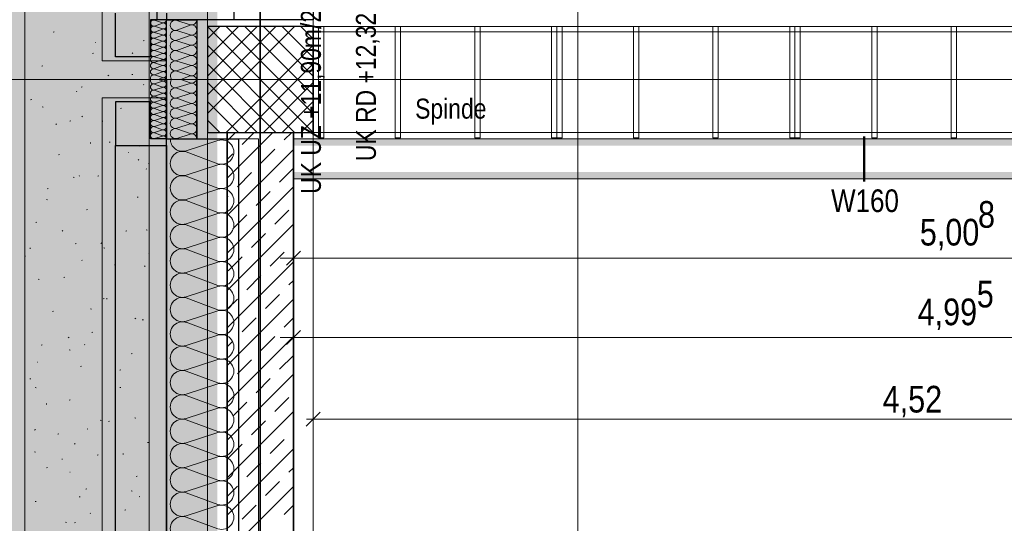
# Model space of a CAD drawing. Extents: x -620 to 300, y 62 to 1112.
# Tile 110 of 235: x -474 to -399, y 516 to 554. Entities that reach past the tile are written whole.
import ezdxf
from ezdxf.lldxf.tags import DXFTag

# ---------------------------------------------------------------- set-up
doc = ezdxf.new("R2010")
doc.units = 0
doc.layers.get('0').update_dxf_attribs({"lineweight": 13})
for name, color, linetype, lineweight, true_color in [('00 -Bauelemente -Gipskarton', 7, 'Continuous', 9, 0xff7fe6), ('30 -33 Aussenwände- 3 Aussenstützen', 7, 'Continuous', 50, 0x0000dd), ('30 -33 Aussenwände- 7 Fassade_ Elemente', 7, 'Continuous', 9, 0x00aacc), ('30 -34 Innenwände- 1 tragend', 7, 'Continuous', 13, 0xdd0806), ('30 -34 Innenwände- 2 nichttragend', 7, 'Continuous', 18, 0xff7fe6), ('30 -34 Innenwände- 6 Elemente', 7, 'Continuous', 9, 0xff6633), ('30 -35 Decken- 1 Konstruktion-Träger- Stahlbeton', 7, 'Continuous', 13, 0x33aa00), ('30 -36 Dächer- 1 Konstruktion', 7, 'Continuous', 35, 0x6666cc), ('30 -36 Dächer- 3 Dachbeläge', 7, 'Continuous', 15, 0x9999ff), ('30 -36 Dächer- 3 Dachbeläge Gründach', 9, 'Continuous', 9, 0x808080), ('60- 61 allgemeine Ausstattung- 1 Möbel', 9, 'Continuous', 9, 0x808080), ('70 -72 Beschriftung- 1 Beschriftung allgemein', 7, 'Continuous', 9, 0xff6633), ('70 -76 Bemaßung- 2 Allgemein', 9, 'Continuous', 5, 0x808080), ('iwb_Layout BA_Markierung', 7, 'Continuous', 9, 0xbadcdc)]:
    doc.layers.add(name, color=color, linetype=linetype, lineweight=lineweight, true_color=true_color)
doc.layers.add('70 -71 Achsen- 1 Gebäudeachsen', color=7, linetype='STRICHPUNKT2-A06CPVE5L0', lineweight=18)
doc.layers.add('70 -75 Raumstempel- 3 Wandstempel', color=7, linetype='Continuous', lineweight=50)
doc.styles.get("Standard").update_dxf_attribs({"font": 'ARIALN.TTF'})
tags = doc.linetypes.add('grob-A06CPVE1L0', pattern=[14, 3, -8, 3]).pattern_tags.tags
tags[8:9] = [DXFTag(74, 4), DXFTag(75, 0), DXFTag(340, '0'), DXFTag(46, 0.0), DXFTag(50, 0.0), DXFTag(44, 0.0), DXFTag(45, 0.0)]
tags[6:7] = [DXFTag(74, 4), DXFTag(75, 0), DXFTag(340, '0'), DXFTag(46, 0.0), DXFTag(50, 0.0), DXFTag(44, 0.0), DXFTag(45, 0.0)]
tags[4:5] = [DXFTag(74, 4), DXFTag(75, 0), DXFTag(340, '0'), DXFTag(46, 0.0), DXFTag(50, 0.0), DXFTag(44, 0.0), DXFTag(45, 0.0)]
tags = doc.linetypes.add('STRICHPUNKT2-A06CPVE5L0', pattern=[12.7, 6.35, -3.175, 0, -3.175]).pattern_tags.tags
tags[10:11] = [DXFTag(74, 4), DXFTag(75, 0), DXFTag(340, '0'), DXFTag(46, 0.0), DXFTag(50, 0.0), DXFTag(44, 0.0), DXFTag(45, 0.0)]
tags[8:9] = [DXFTag(74, 4), DXFTag(75, 0), DXFTag(340, '0'), DXFTag(46, 0.0), DXFTag(50, 0.0), DXFTag(44, 0.0), DXFTag(45, 0.0)]
tags[6:7] = [DXFTag(74, 4), DXFTag(75, 0), DXFTag(340, '0'), DXFTag(46, 0.0), DXFTag(50, 0.0), DXFTag(44, 0.0), DXFTag(45, 0.0)]
tags[4:5] = [DXFTag(74, 4), DXFTag(75, 0), DXFTag(340, '0'), DXFTag(46, 0.0), DXFTag(50, 0.0), DXFTag(44, 0.0), DXFTag(45, 0.0)]

# ---------------------------------------------------------------- blocks, each defined once
blk = doc.blocks.new('Polygon-A06CPVDTL0')
at = {"color": 0, "linetype": 'ByBlock', "lineweight": -2, "ltscale": 0.13}
blk.add_solid([(-458.903, 86.609), (-538.631, 86.396), (-458.736, 1083.814), (-538.631, 1083.814)], dxfattribs=at)
blk = doc.blocks.new('Referenz-A06CPVE6L0')
at = {"layer": '00 -Bauelemente -Gipskarton', "color": 0, "linetype": 'Continuous', "lineweight": 0, "ltscale": 0.13}
for points in [[(-453.079, 544.703), (-354.679, 544.703), (-453.079, 544.953), (-354.679, 544.953)], [(-453.079, 544.453), (-354.679, 544.453), (-453.079, 544.703), (-354.679, 544.703)], [(-453.079, 542.203), (-353.429, 542.203), (-453.079, 542.453), (-353.679, 542.453)], [(-453.079, 541.953), (-353.179, 541.953), (-453.079, 542.203), (-353.429, 542.203)]]:
    blk.add_solid(points, dxfattribs=at)
at = {"layer": '30 -33 Aussenwände- 3 Aussenstützen', "color": 0, "lineweight": 9}
for p, q in [((-459.579, 553.453), (-451.579, 545.453)), ((-452.993, 553.453), (-459.579, 546.868)), ((-454.407, 553.453), (-459.579, 548.282)), ((-455.821, 553.453), (-459.579, 549.696)), ((-457.235, 553.453), (-459.579, 551.11)), ((-458.65, 553.453), (-459.579, 552.524)), ((-458.164, 553.453), (-451.579, 546.868)), ((-456.75, 553.453), (-451.579, 548.282)), ((-455.336, 553.453), (-451.579, 549.696)), ((-453.922, 553.453), (-451.579, 551.11)), ((-452.507, 553.453), (-451.579, 552.524)), ((-459.579, 552.039), (-452.993, 545.453)), ((-451.579, 552.039), (-458.164, 545.453)), ((-459.579, 550.625), (-454.407, 545.453)), ((-451.579, 550.625), (-456.75, 545.453)), ((-455.579, 550.453), (-455.579, 548.453)), ((-459.579, 549.211), (-455.821, 545.453)), ((-456.579, 549.453), (-454.579, 549.453)), ((-451.579, 549.211), (-455.336, 545.453)), ((-459.579, 547.797), (-457.235, 545.453)), ((-451.579, 547.797), (-453.922, 545.453)), ((-459.579, 546.382), (-458.65, 545.453)), ((-451.579, 546.382), (-452.507, 545.453))]:
    blk.add_line(p, q, dxfattribs=at)
at = {"layer": '30 -33 Aussenwände- 3 Aussenstützen', "color": 0, "linetype": 'Continuous', "lineweight": 25, "ltscale": 0.25}
for p, q in [((-451.579, 553.453), (-459.579, 553.453)), ((-459.579, 553.453), (-459.579, 545.453)), ((-451.579, 545.453), (-451.579, 553.453)), ((-459.579, 545.453), (-451.579, 545.453))]:
    blk.add_line(p, q, dxfattribs=at)
at = {"layer": '30 -33 Aussenwände- 7 Fassade_ Elemente', "color": 0, "linetype": 'Continuous', "ltscale": 0.13}
for p, q in [((-467.519, 608.053), (-467.519, 550.853)), ((-451.579, 553.953), (-451.579, 604.953)), ((-462.979, 553.732), (-463.579, 553.924)), ((-463.578, 553.487), (-462.979, 553.709)), ((-462.679, 553.953), (-451.579, 553.953)), ((-462.679, 550.853), (-462.679, 553.953)), ((-460.879, 553.584), (-461.879, 553.905)), ((-461.879, 553.177), (-460.879, 553.546)), ((-462.978, 553.272), (-463.578, 553.464)), ((-463.578, 553.027), (-462.978, 553.249)), ((-462.978, 552.812), (-463.578, 553.005)), ((-463.578, 552.568), (-462.978, 552.79)), ((-460.879, 552.818), (-461.879, 553.139)), ((-461.879, 552.411), (-460.879, 552.78)), ((-462.978, 552.353), (-463.578, 552.545)), ((-463.577, 552.108), (-462.978, 552.33)), ((-462.977, 551.893), (-463.577, 552.085)), ((-460.879, 552.052), (-461.879, 552.373)), ((-463.577, 551.648), (-462.977, 551.871)), ((-462.977, 551.433), (-463.577, 551.626)), ((-463.577, 551.189), (-462.977, 551.411)), ((-461.879, 551.645), (-460.879, 552.014)), ((-460.879, 551.286), (-461.879, 551.607)), ((-467.519, 550.853), (-462.679, 550.853)), ((-462.977, 550.974), (-463.577, 551.166)), ((-463.576, 550.729), (-462.977, 550.951)), ((-462.976, 550.514), (-463.576, 550.707)), ((-461.879, 550.878), (-460.879, 551.248)), ((-460.879, 550.52), (-461.879, 550.841)), ((-463.576, 550.269), (-462.976, 550.492)), ((-462.976, 550.055), (-463.576, 550.247)), ((-463.576, 549.81), (-462.976, 550.032)), ((-461.879, 550.112), (-460.879, 550.482)), ((-460.879, 549.754), (-461.879, 550.075)), ((-455.579, 550.453), (-455.579, 548.453)), ((-455.579, 550.453), (-455.579, 548.453)), ((-462.975, 549.595), (-463.576, 549.787)), ((-462.975, 549.312), (-463.576, 549.12)), ((-463.576, 549.097), (-462.976, 548.875)), ((-462.975, 549.572), (-463.297, 549.453)), ((-462.975, 549.334), (-463.297, 549.454)), ((-460.879, 549.153), (-461.879, 548.832)), ((-460.879, 549.716), (-461.589, 549.453)), ((-460.879, 549.191), (-461.589, 549.453)), ((-456.579, 549.453), (-454.579, 549.453)), ((-456.579, 549.453), (-454.579, 549.453)), ((-462.976, 548.852), (-463.576, 548.66)), ((-462.976, 548.852), (-463.576, 548.66)), ((-463.576, 548.637), (-462.976, 548.415)), ((-463.576, 548.637), (-462.976, 548.415)), ((-462.976, 548.393), (-463.576, 548.2)), ((-462.976, 548.393), (-463.576, 548.2)), ((-461.879, 548.794), (-460.879, 548.425)), ((-460.879, 548.387), (-461.879, 548.066)), ((-460.879, 548.387), (-461.879, 548.066)), ((-462.679, 548.053), (-467.519, 548.053)), ((-467.519, 548.053), (-467.519, 385.853)), ((-462.977, 547.933), (-463.577, 547.741)), ((-463.577, 547.718), (-462.977, 547.496)), ((-463.576, 548.178), (-462.977, 547.956)), ((-462.679, 544.953), (-462.679, 548.053)), ((-461.879, 548.028), (-460.879, 547.659)), ((-461.879, 548.028), (-460.879, 547.659)), ((-460.879, 547.621), (-461.879, 547.3)), ((-460.879, 547.621), (-461.879, 547.3)), ((-462.977, 547.473), (-463.577, 547.281)), ((-463.577, 547.259), (-462.977, 547.036)), ((-462.977, 547.014), (-463.577, 546.821)), ((-461.879, 547.262), (-460.879, 546.893)), ((-460.879, 546.855), (-461.879, 546.534)), ((-462.978, 546.554), (-463.578, 546.362)), ((-463.578, 546.339), (-462.978, 546.117)), ((-462.978, 546.095), (-463.578, 545.902)), ((-463.577, 546.799), (-462.978, 546.577)), ((-461.879, 546.496), (-460.879, 546.127)), ((-461.879, 546.496), (-460.879, 546.127)), ((-460.879, 546.089), (-461.879, 545.768)), ((-460.879, 546.089), (-461.879, 545.768)), ((-463.578, 545.88), (-462.978, 545.657)), ((-463.578, 545.88), (-462.978, 545.657)), ((-462.978, 545.635), (-463.578, 545.443)), ((-462.978, 545.635), (-463.578, 545.443)), ((-463.578, 545.42), (-462.979, 545.198)), ((-461.879, 545.73), (-460.879, 545.361)), ((-462.979, 545.175), (-463.579, 544.983)), ((-455.719, 544.953), (-462.679, 544.953)), ((-460.879, 545.323), (-461.879, 545.002)), ((-461.179, 544.066), (-458.779, 544.838)), ((-455.719, 388.953), (-455.719, 544.953)), ((-458.779, 543.089), (-461.179, 543.976)), ((-461.179, 542.228), (-458.779, 542.999)), ((-461.179, 542.228), (-458.779, 542.999)), ((-458.779, 541.251), (-461.179, 542.138)), ((-458.779, 541.251), (-461.179, 542.138)), ((-461.179, 540.389), (-458.779, 541.161)), ((-458.779, 539.412), (-461.179, 540.299)), ((-461.179, 538.551), (-458.779, 539.322)), ((-458.779, 537.574), (-461.179, 538.461)), ((-461.179, 536.712), (-458.779, 537.484)), ((-458.779, 535.735), (-461.179, 536.622)), ((-461.179, 534.874), (-458.779, 535.645)), ((-458.779, 533.897), (-461.179, 534.784)), ((-461.179, 533.035), (-458.779, 533.807)), ((-458.779, 532.058), (-461.179, 532.945)), ((-461.179, 531.197), (-458.779, 531.968)), ((-458.779, 530.219), (-461.179, 531.107)), ((-461.179, 529.358), (-458.779, 530.129)), ((-458.779, 528.381), (-461.179, 529.268)), ((-461.179, 527.52), (-458.779, 528.291)), ((-458.779, 526.542), (-461.179, 527.43)), ((-461.179, 525.681), (-458.779, 526.452)), ((-458.779, 524.704), (-461.179, 525.591)), ((-461.179, 523.843), (-458.779, 524.614)), ((-458.779, 522.865), (-461.179, 523.753)), ((-461.179, 522.004), (-458.779, 522.775)), ((-458.779, 521.027), (-461.179, 521.914)), ((-461.179, 520.165), (-458.779, 520.937)), ((-458.779, 519.188), (-461.179, 520.075)), ((-461.179, 518.327), (-458.779, 519.098)), ((-458.779, 517.35), (-461.179, 518.237)), ((-461.179, 516.488), (-458.779, 517.26)), ((-458.779, 515.511), (-461.179, 516.398))]:
    blk.add_line(p, q, dxfattribs=at)
at = {"layer": '30 -33 Aussenwände- 7 Fassade_ Elemente', "color": 0, "linetype": 'Continuous', "lineweight": 25, "ltscale": 0.25}
for p, q in [((-463.379, 553.953), (-463.379, 557.253)), ((-457.579, 556.353), (-457.579, 553.953)), ((-451.579, 556.353), (-451.579, 553.953)), ((-466.519, 551.153), (-466.519, 554.453)), ((-462.679, 554.453), (-462.678, 553.953)), ((-463.878, 553.953), (-463.879, 551.153)), ((-462.678, 553.953), (-463.878, 553.953)), ((-457.579, 553.953), (-463.379, 553.953)), ((-462.679, 549.453), (-462.679, 553.953)), ((-462.679, 553.953), (-460.379, 553.953)), ((-460.379, 553.953), (-460.379, 549.453)), ((-451.579, 553.953), (-457.579, 553.953)), ((-463.879, 551.153), (-466.519, 551.153)), ((-462.679, 384.453), (-462.679, 549.453)), ((-462.679, 549.453), (-462.679, 544.953)), ((-460.379, 549.453), (-460.379, 544.953)), ((-460.379, 544.953), (-460.379, 549.453)), ((-463.879, 547.753), (-466.519, 547.753)), ((-466.519, 547.753), (-466.519, 544.453)), ((-463.878, 544.953), (-463.879, 547.753)), ((-462.678, 544.953), (-463.878, 544.953)), ((-462.679, 544.953), (-460.379, 544.953)), ((-462.679, 544.453), (-462.678, 544.953)), ((-460.379, 544.953), (-457.219, 544.953)), ((-457.219, 544.953), (-457.219, 388.953)), ((-466.519, 389.453), (-466.519, 544.453)), ((-466.519, 544.453), (-462.679, 544.453)), ((-466.519, 544.453), (-462.679, 544.453)), ((-462.679, 544.453), (-462.679, 389.453))]:
    blk.add_line(p, q, dxfattribs=at)
at = {"layer": '30 -33 Aussenwände- 7 Fassade_ Elemente', "color": 0, "linetype": 'Continuous', "ltscale": 0.13}
for centre, major_axis, end_param in [((-463.649, 553.705), (0.07, 0.219), 3.765224), ((-462.908, 553.95), (-0.07, -0.219), 1.896254), ((-462.908, 553.491), (-0.07, -0.219), 3.764652), ((-461.996, 553.541), (0.117, 0.364), 3.765224), ((-460.761, 553.948), (-0.117, -0.364), 1.896254), ((-460.761, 553.182), (-0.117, -0.364), 3.764652), ((-463.649, 553.246), (0.07, 0.219), 3.765224), ((-463.648, 552.786), (0.07, 0.219), 3.765224), ((-462.908, 553.031), (-0.07, -0.219), 3.764652), ((-462.907, 552.571), (-0.07, -0.219), 3.764652), ((-461.996, 552.775), (0.117, 0.364), 3.765224), ((-460.761, 552.416), (-0.117, -0.364), 3.764652), ((-463.648, 552.326), (0.07, 0.219), 3.765224), ((-463.648, 551.867), (0.07, 0.219), 3.765224), ((-462.907, 552.112), (-0.07, -0.219), 3.764652), ((-461.996, 552.009), (0.117, 0.364), 3.765224), ((-460.761, 551.65), (-0.117, -0.364), 3.764652), ((-460.761, 551.65), (0.31, 0.225), 1.254884), ((-463.647, 551.407), (0.07, 0.219), 3.765224), ((-462.907, 551.652), (-0.07, -0.219), 3.764652), ((-462.906, 551.192), (-0.07, -0.219), 3.764652), ((-461.996, 551.243), (0.117, 0.364), 3.765224), ((-461.996, 551.243), (-0.31, 0.225), 1.255075), ((-461.996, 551.243), (0.117, 0.364), 1.255075), ((-460.761, 551.65), (-0.117, -0.364), 1.254884), ((-460.761, 550.884), (-0.117, -0.364), 3.764652), ((-460.761, 550.884), (0.31, 0.225), 1.254884), ((-460.761, 551.65), (0.31, -0.225), 1.254884), ((-463.647, 550.948), (0.07, 0.219), 3.765224), ((-463.647, 550.488), (0.07, 0.219), 3.765224), ((-463.647, 550.488), (-0.186, 0.135), 1.255075), ((-463.647, 550.488), (0.07, 0.219), 1.255075), ((-462.906, 550.733), (-0.07, -0.219), 3.764652), ((-462.906, 550.733), (0.186, 0.135), 1.254884), ((-462.906, 550.733), (-0.07, -0.219), 1.254884), ((-462.906, 550.733), (0.186, -0.135), 1.254884), ((-461.996, 550.477), (0.117, 0.364), 3.765224), ((-461.996, 550.477), (-0.31, 0.225), 1.255075), ((-461.996, 551.243), (-0.31, -0.225), 1.255075), ((-461.996, 550.477), (0.117, 0.364), 1.255075), ((-460.761, 550.884), (-0.117, -0.364), 1.254884), ((-460.761, 550.884), (0.31, -0.225), 1.254884), ((-463.646, 549.569), (0.07, 0.219), 2.411197), ((-463.646, 550.028), (0.07, 0.219), 3.765224), ((-463.646, 550.028), (-0.186, 0.135), 1.255075), ((-463.647, 550.488), (-0.186, -0.135), 1.255075), ((-463.646, 550.028), (0.07, 0.219), 1.255075), ((-463.646, 550.028), (-0.186, -0.135), 1.255075), ((-462.906, 550.273), (-0.07, -0.219), 3.764652), ((-462.906, 550.273), (0.186, 0.135), 1.254884), ((-462.906, 550.273), (-0.07, -0.219), 1.254884), ((-462.905, 549.814), (0.186, 0.135), 1.254884), ((-462.906, 550.273), (0.186, -0.135), 1.254884), ((-462.905, 549.814), (0.186, -0.135), 1.254884), ((-461.996, 549.711), (0.117, 0.364), 2.619647), ((-461.996, 550.477), (-0.31, -0.225), 1.255075), ((-460.761, 550.118), (0.31, 0.225), 1.254884), ((-460.761, 550.118), (-0.117, -0.364), 1.254884), ((-460.761, 550.118), (0.31, -0.225), 1.254884), ((-463.646, 549.338), (-0.198, 0.116), 2.411197), ((-463.646, 548.879), (0.071, 0.219), 3.765224), ((-463.646, 548.879), (0.071, 0.219), 1.255075), ((-462.905, 549.814), (-0.07, -0.219), 1.254884), ((-462.905, 549.354), (0.207, 0.1), 1.434048), ((-462.905, 549.553), (-0.071, -0.219), 1.434048), ((-462.905, 549.093), (0.186, 0.135), 1.254884), ((-462.905, 549.093), (0.186, -0.135), 1.254884), ((-461.996, 549.196), (-0.283, 0.257), 2.619647), ((-460.761, 549.352), (0.369, 0.102), 1.613483), ((-460.761, 549.555), (-0.117, -0.364), 1.613483), ((-460.761, 548.789), (0.31, 0.225), 1.254884), ((-463.646, 548.879), (-0.186, 0.135), 1.255075), ((-463.647, 548.419), (0.071, 0.219), 3.765224), ((-463.647, 548.419), (-0.186, 0.135), 1.255075), ((-463.646, 548.879), (-0.186, -0.135), 1.255075), ((-463.647, 548.419), (0.071, 0.219), 1.255075), ((-462.906, 548.174), (-0.071, -0.219), 3.764652), ((-462.905, 549.093), (-0.071, -0.219), 1.254884), ((-462.906, 548.634), (-0.071, -0.219), 3.764652), ((-462.906, 548.634), (0.186, 0.135), 1.254884), ((-462.906, 548.634), (-0.071, -0.219), 1.254884), ((-462.906, 548.174), (0.186, 0.135), 1.254884), ((-462.906, 548.634), (0.186, -0.135), 1.254884), ((-461.996, 548.43), (0.117, 0.364), 3.765224), ((-461.996, 548.43), (-0.31, 0.225), 1.255075), ((-461.996, 548.43), (0.117, 0.364), 1.255075), ((-460.761, 548.789), (-0.117, -0.364), 1.254884), ((-460.761, 548.023), (-0.117, -0.364), 3.764652), ((-460.761, 548.023), (0.31, 0.225), 1.254884), ((-460.761, 548.789), (0.31, -0.225), 1.254884), ((-463.647, 547.5), (0.071, 0.219), 3.765224), ((-463.647, 547.959), (0.071, 0.219), 3.765224), ((-463.647, 548.419), (-0.186, -0.135), 1.255075), ((-462.906, 548.174), (-0.071, -0.219), 1.254884), ((-462.906, 547.714), (-0.071, -0.219), 3.764652), ((-462.906, 548.174), (0.186, -0.135), 1.254884), ((-461.996, 547.664), (0.117, 0.364), 3.765224), ((-461.996, 547.664), (-0.31, 0.225), 1.255075), ((-461.996, 548.43), (-0.31, -0.225), 1.255075), ((-461.996, 547.664), (0.117, 0.364), 1.255075), ((-460.761, 548.023), (-0.117, -0.364), 1.254884), ((-460.761, 547.257), (-0.117, -0.364), 3.764652), ((-460.761, 547.257), (0.31, 0.225), 1.254884), ((-460.761, 548.023), (0.31, -0.225), 1.254884), ((-463.648, 547.04), (0.071, 0.219), 3.765224), ((-463.648, 546.58), (0.071, 0.219), 3.765224), ((-462.907, 546.795), (-0.071, -0.219), 3.764652), ((-462.907, 547.255), (-0.071, -0.219), 3.764652), ((-461.996, 546.898), (0.117, 0.364), 3.765224), ((-461.996, 547.664), (-0.31, -0.225), 1.255075), ((-460.761, 547.257), (-0.117, -0.364), 1.254884), ((-460.761, 546.491), (-0.117, -0.364), 3.764652), ((-460.761, 546.491), (-0.117, -0.364), 3.764652), ((-460.761, 547.257), (0.31, -0.225), 1.254884), ((-463.648, 546.121), (0.071, 0.219), 3.765224), ((-462.907, 546.336), (-0.071, -0.219), 3.764652), ((-462.908, 545.876), (-0.071, -0.219), 3.764652), ((-462.908, 545.876), (-0.071, -0.219), 3.764652), ((-461.996, 546.132), (0.117, 0.364), 3.765224), ((-461.996, 546.132), (0.117, 0.364), 3.765224), ((-460.761, 545.725), (-0.117, -0.364), 3.764652), ((-460.761, 545.725), (-0.117, -0.364), 3.764652), ((-463.649, 545.661), (0.071, 0.219), 3.765224), ((-463.649, 545.661), (0.071, 0.219), 3.765224), ((-463.649, 545.202), (0.071, 0.219), 3.765224), ((-462.908, 545.416), (-0.071, -0.219), 3.764652), ((-462.908, 545.416), (-0.071, -0.219), 3.764652), ((-461.996, 545.366), (0.117, 0.364), 3.765224), ((-460.761, 544.959), (0.383, -0.005), 1.896254), ((-462.908, 544.957), (0.23, -0.003), 1.896254), ((-461.46, 544.941), (-0.918, 0.013), 1.896254), ((-458.497, 543.963), (-0.282, -0.874), 3.765224), ((-461.46, 543.102), (0.282, 0.874), 3.764652), ((-461.46, 543.102), (0.282, 0.874), 3.764652), ((-458.497, 542.125), (-0.282, -0.874), 3.765224), ((-458.497, 542.125), (-0.282, -0.874), 3.765224), ((-461.46, 541.264), (0.282, 0.874), 3.764652), ((-461.46, 541.264), (0.282, 0.874), 3.764652), ((-458.497, 540.286), (-0.282, -0.874), 3.765224), ((-461.46, 539.425), (0.282, 0.874), 3.764652), ((-458.497, 538.448), (-0.282, -0.874), 3.765224), ((-461.46, 537.587), (0.282, 0.874), 3.764652), ((-458.497, 536.609), (-0.282, -0.874), 3.765224), ((-461.46, 535.748), (0.282, 0.874), 3.764652), ((-458.497, 534.771), (-0.282, -0.874), 3.765224), ((-461.46, 533.909), (0.282, 0.874), 3.764652), ((-458.497, 532.932), (-0.282, -0.874), 3.765224), ((-461.46, 532.071), (0.282, 0.874), 3.764652), ((-458.497, 531.094), (-0.282, -0.874), 3.765224), ((-461.46, 530.232), (0.282, 0.874), 3.764652), ((-458.497, 529.255), (-0.282, -0.874), 3.765224), ((-461.46, 528.394), (0.282, 0.874), 3.764652), ((-458.497, 527.417), (-0.282, -0.874), 3.765224), ((-461.46, 526.555), (0.282, 0.874), 3.764652), ((-458.497, 525.578), (-0.282, -0.874), 3.765224), ((-461.46, 524.717), (0.282, 0.874), 3.764652), ((-458.497, 523.74), (-0.282, -0.874), 3.765224), ((-461.46, 522.878), (0.282, 0.874), 3.764652), ((-458.497, 521.901), (-0.282, -0.874), 3.765224), ((-461.46, 521.04), (0.282, 0.874), 3.764652), ((-458.497, 520.063), (-0.282, -0.874), 3.765224), ((-461.46, 519.201), (0.282, 0.874), 3.764652), ((-458.497, 518.224), (-0.282, -0.874), 3.765224), ((-461.46, 517.363), (0.282, 0.874), 3.764652), ((-458.497, 516.385), (-0.282, -0.874), 3.765224), ((-461.46, 515.524), (0.282, 0.874), 3.764652)]:
    blk.add_ellipse(centre, major_axis=major_axis, ratio=1, start_param=0, end_param=end_param, dxfattribs=at)
at = {"layer": '30 -34 Innenwände- 1 tragend', "color": 0, "lineweight": 9}
for p, q in [((-458.079, 544.825), (-457.45, 545.453)), ((-458.079, 541.996), (-454.622, 545.453)), ((-458.079, 544.825), (-457.45, 545.453)), ((-458.079, 541.996), (-454.622, 545.453)), ((-456.957, 544.532), (-456.036, 545.453)), ((-456.957, 544.532), (-456.036, 545.453)), ((-453.775, 544.886), (-453.207, 545.453)), ((-453.775, 544.886), (-453.207, 545.453)), ((-458.079, 539.168), (-453.079, 544.168)), ((-458.079, 539.168), (-453.079, 544.168)), ((-455.543, 543.118), (-454.482, 544.179)), ((-455.543, 543.118), (-454.482, 544.179)), ((-458.079, 543.411), (-457.664, 543.825)), ((-458.079, 543.411), (-457.664, 543.825)), ((-457.311, 541.35), (-456.25, 542.411)), ((-457.311, 541.35), (-456.25, 542.411)), ((-454.129, 541.704), (-453.079, 542.754)), ((-454.129, 541.704), (-453.079, 542.754)), ((-458.079, 536.34), (-453.079, 541.34)), ((-458.079, 536.34), (-453.079, 541.34)), ((-455.896, 539.936), (-454.836, 540.997)), ((-455.896, 539.936), (-454.836, 540.997)), ((-458.079, 540.582), (-458.018, 540.643)), ((-458.079, 540.582), (-458.018, 540.643)), ((-454.482, 538.522), (-453.421, 539.582)), ((-454.482, 538.522), (-453.421, 539.582)), ((-457.664, 538.168), (-456.603, 539.229)), ((-457.664, 538.168), (-456.603, 539.229)), ((-458.079, 533.511), (-453.079, 538.511)), ((-458.079, 533.511), (-453.079, 538.511)), ((-456.25, 536.754), (-455.189, 537.815)), ((-456.25, 536.754), (-455.189, 537.815)), ((-458.079, 530.683), (-453.079, 535.683)), ((-458.079, 530.683), (-453.079, 535.683)), ((-458.018, 534.986), (-456.957, 536.047)), ((-458.018, 534.986), (-456.957, 536.047)), ((-454.836, 535.34), (-453.775, 536.4)), ((-454.836, 535.34), (-453.775, 536.4)), ((-456.603, 533.572), (-455.543, 534.633)), ((-456.603, 533.572), (-455.543, 534.633)), ((-453.421, 533.926), (-453.079, 534.268)), ((-453.421, 533.926), (-453.079, 534.268)), ((-458.079, 532.097), (-457.311, 532.865)), ((-458.079, 532.097), (-457.311, 532.865)), ((-458.079, 527.854), (-453.079, 532.854)), ((-458.079, 527.854), (-453.079, 532.854)), ((-455.189, 532.158), (-454.129, 533.218)), ((-455.189, 532.158), (-454.129, 533.218)), ((-456.957, 530.39), (-455.896, 531.451)), ((-456.957, 530.39), (-455.896, 531.451)), ((-453.775, 530.744), (-453.079, 531.44)), ((-453.775, 530.744), (-453.079, 531.44)), ((-458.079, 525.026), (-453.079, 530.026)), ((-458.079, 525.026), (-453.079, 530.026)), ((-455.543, 528.976), (-454.482, 530.036)), ((-455.543, 528.976), (-454.482, 530.036)), ((-458.079, 529.268), (-457.664, 529.683)), ((-458.079, 529.268), (-457.664, 529.683)), ((-457.311, 527.208), (-456.25, 528.269)), ((-457.311, 527.208), (-456.25, 528.269)), ((-454.129, 527.562), (-453.079, 528.612)), ((-454.129, 527.562), (-453.079, 528.612)), ((-458.079, 522.197), (-453.079, 527.197)), ((-458.079, 522.197), (-453.079, 527.197)), ((-455.896, 525.794), (-454.836, 526.855)), ((-455.896, 525.794), (-454.836, 526.855)), ((-458.079, 526.44), (-458.018, 526.501)), ((-458.079, 526.44), (-458.018, 526.501)), ((-454.482, 524.38), (-453.421, 525.44)), ((-454.482, 524.38), (-453.421, 525.44)), ((-457.664, 524.026), (-456.603, 525.087)), ((-457.664, 524.026), (-456.603, 525.087)), ((-458.079, 519.369), (-453.079, 524.369)), ((-458.079, 519.369), (-453.079, 524.369)), ((-456.25, 522.612), (-455.189, 523.673)), ((-456.25, 522.612), (-455.189, 523.673)), ((-458.079, 516.541), (-453.079, 521.541)), ((-458.079, 516.541), (-453.079, 521.541)), ((-458.018, 520.844), (-456.957, 521.905)), ((-458.018, 520.844), (-456.957, 521.905)), ((-454.836, 521.198), (-453.775, 522.258)), ((-454.836, 521.198), (-453.775, 522.258)), ((-456.603, 519.43), (-455.543, 520.491)), ((-456.603, 519.43), (-455.543, 520.491)), ((-453.421, 519.783), (-453.079, 520.126)), ((-453.421, 519.783), (-453.079, 520.126)), ((-458.079, 517.955), (-457.311, 518.723)), ((-458.079, 517.955), (-457.311, 518.723)), ((-458.079, 513.712), (-453.079, 518.712)), ((-458.079, 513.712), (-453.079, 518.712)), ((-455.189, 518.016), (-454.129, 519.076)), ((-455.189, 518.016), (-454.129, 519.076)), ((-456.957, 516.248), (-455.896, 517.309)), ((-456.957, 516.248), (-455.896, 517.309)), ((-453.775, 516.601), (-453.079, 517.298)), ((-453.775, 516.601), (-453.079, 517.298))]:
    blk.add_line(p, q, dxfattribs=at)
at = {"layer": '30 -34 Innenwände- 1 tragend', "color": 0, "lineweight": 35}
for p, q in [((-458.079, 545.453), (-458.079, 388.453)), ((-453.079, 545.453), (-453.079, 388.453))]:
    blk.add_line(p, q, dxfattribs=at)
at = {"layer": '30 -34 Innenwände- 1 tragend', "color": 0, "linetype": 'Continuous', "lineweight": -2, "ltscale": 0.13}
for p, q in [((-458.079, 545.453), (-458.079, 388.453)), ((-458.079, 545.453), (-453.079, 545.453)), ((-453.079, 545.453), (-453.079, 388.453))]:
    blk.add_line(p, q, dxfattribs=at)
at = {"layer": '30 -34 Innenwände- 2 nichttragend', "color": 0, "linetype": 'Continuous', "ltscale": 0.18}
for p, q in [((-453.079, 544.953), (-453.079, 541.953)), ((-354.679, 544.953), (-453.079, 544.953)), ((-353.179, 541.953), (-453.079, 541.953))]:
    blk.add_line(p, q, dxfattribs=at)
at = {"layer": '30 -34 Innenwände- 6 Elemente', "color": 0, "linetype": 'grob-A06CPVE1L0', "ltscale": 0.13}
blk.add_line((-431.579, 1007.253), (-431.579, 388.453), dxfattribs=at)
at = {"layer": '30 -35 Decken- 1 Konstruktion-Träger- Stahlbeton', "color": 0, "linetype": 'grob-A06CPVE1L0', "lineweight": -2, "ltscale": 0.13}
for p, q in [((-459.579, 388.453), (-459.579, 770.453)), ((-451.579, 388.453), (-451.579, 770.453)), ((-451.579, 553.453), (35.421, 553.453)), ((-451.579, 545.453), (35.421, 545.453))]:
    blk.add_line(p, q, dxfattribs=at)
at = {"layer": '30 -35 Decken- 1 Konstruktion-Träger- Stahlbeton', "color": 0, "lineweight": 35}
blk.add_line((-451.579, 553.453), (-451.579, 545.453), dxfattribs=at)
at = {"layer": '30 -36 Dächer- 1 Konstruktion', "color": 0, "linetype": 'Continuous', "ltscale": 0.35}
blk.add_line((-455.579, 384.453), (-455.579, 770.453), dxfattribs=at)
at = {"layer": '30 -36 Dächer- 1 Konstruktion', "color": 0, "lineweight": 25}
for p, q in [((-455.579, 770.453), (-455.579, 384.453)), ((-455.579, 384.453), (-455.579, 770.453)), ((-455.579, 384.453), (-455.579, 770.453))]:
    blk.add_line(p, q, dxfattribs=at)
at = {"layer": '30 -36 Dächer- 1 Konstruktion', "color": 0, "lineweight": 5}
for p, q in [((-455.579, 770.453), (-455.579, 384.453)), ((-455.579, 384.453), (-455.579, 770.453)), ((-455.579, 384.453), (-455.579, 770.453))]:
    blk.add_line(p, q, dxfattribs=at)
at = {"layer": '30 -36 Dächer- 1 Konstruktion', "color": 0, "lineweight": -2}
for p, q in [((-455.579, 770.453), (-455.579, 384.453)), ((-455.579, 384.453), (-455.579, 770.453)), ((-455.579, 384.453), (-455.579, 770.453))]:
    blk.add_line(p, q, dxfattribs=at)
at = {"layer": '30 -36 Dächer- 1 Konstruktion', "color": 0}
blk.add_line((-455.579, 384.453), (-455.579, 770.453), dxfattribs=at)
at = {"layer": '30 -36 Dächer- 3 Dachbeläge', "color": 0, "lineweight": 9}
for p, q in [((-463.979, 763.653), (-463.979, 376.053)), ((-473.379, 223.253), (-473.379, 754.053)), ((-471.221, 553.017), (-471.145, 553.036)), ((-468.039, 552.251), (-468.004, 552.249)), ((-464.436, 552.368), (-464.36, 552.387)), ((-468.257, 551.415), (-468.18, 551.434)), ((-465.216, 551.459), (-465.274, 551.406)), ((-472.077, 550.463), (-472, 550.482)), ((-465.292, 549.814), (-465.215, 549.833)), ((-467.105, 549.762), (-467.032, 549.732)), ((-464.375, 549.046), (-464.401, 549.076)), ((-469.44, 548.527), (-469.466, 548.556)), ((-469.112, 548.861), (-469.035, 548.88)), ((-472.932, 547.909), (-472.855, 547.928)), ((-472.068, 547.387), (-471.995, 547.357)), ((-466.147, 547.26), (-466.071, 547.279)), ((-470.975, 546.089), (-471.033, 546.036)), ((-469.967, 546.307), (-469.891, 546.326)), ((-469.009, 546.665), (-469.074, 546.62)), ((-467.55, 546.33), (-467.474, 546.307)), ((-468.411, 544.614), (-468.418, 544.685)), ((-467.002, 544.706), (-466.926, 544.725)), ((-465.572, 543.939), (-465.536, 543.937)), ((-464.767, 544.437), (-464.694, 544.408)), ((-470.822, 543.753), (-470.746, 543.772)), ((-464.746, 543.414), (-464.803, 543.36)), ((-464.037, 543.104), (-463.979, 543.119)), ((-464.171, 542.675), (-464.197, 542.705)), ((-469.73, 542.062), (-469.657, 542.033)), ((-469.236, 542.156), (-469.262, 542.185)), ((-467.858, 542.152), (-467.781, 542.171)), ((-471.678, 541.199), (-471.601, 541.218)), ((-471.743, 540.383), (-471.668, 540.36)), ((-464.893, 540.55), (-464.816, 540.569)), ((-468.713, 539.598), (-468.636, 539.617)), ((-472.533, 538.645), (-472.456, 538.664)), ((-470.504, 538.044), (-470.562, 537.99)), ((-465.748, 537.996), (-465.672, 538.015)), ((-464.213, 538.081), (-464.138, 538.058)), ((-472.959, 536.653), (-472.967, 536.723)), ((-469.568, 537.044), (-469.492, 537.063)), ((-467.564, 537.098), (-467.629, 537.053)), ((-467.392, 536.738), (-467.319, 536.708)), ((-473.379, 536.094), (-473.312, 536.11)), ((-469.032, 535.785), (-469.058, 535.814)), ((-463.979, 536.317), (-463.993, 536.334)), ((-466.603, 535.442), (-466.527, 535.461)), ((-464.275, 535.368), (-464.333, 535.315)), ((-472.355, 534.363), (-472.282, 534.333)), ((-470.423, 534.49), (-470.347, 534.509)), ((-467.459, 532.888), (-467.382, 532.907)), ((-467.176, 532.868), (-467.183, 532.938)), ((-471.279, 531.935), (-471.202, 531.955)), ((-468.406, 532.134), (-468.331, 532.111)), ((-465.055, 531.413), (-464.982, 531.383)), ((-464.494, 531.286), (-464.417, 531.305)), ((-470.034, 529.998), (-470.092, 529.945)), ((-468.314, 530.334), (-468.237, 530.353)), ((-472.134, 529.381), (-472.057, 529.4)), ((-470.018, 529.038), (-469.945, 529.008)), ((-468.828, 529.414), (-468.854, 529.443)), ((-465.349, 528.732), (-465.273, 528.751)), ((-472.448, 528.095), (-472.412, 528.093)), ((-469.169, 527.78), (-469.093, 527.799)), ((-466.119, 527.53), (-466.183, 527.485)), ((-472.989, 526.827), (-472.913, 526.846)), ((-472.6, 526.188), (-472.524, 526.165)), ((-466.204, 526.178), (-466.128, 526.197)), ((-471.725, 524.906), (-471.732, 524.977)), ((-470.024, 525.226), (-469.948, 525.245)), ((-465.07, 523.886), (-464.994, 523.863)), ((-468.624, 523.043), (-468.651, 523.072)), ((-467.68, 523.713), (-467.607, 523.684)), ((-467.059, 523.624), (-466.983, 523.643)), ((-472.569, 523.014), (-472.633, 522.969)), ((-470.88, 522.672), (-470.803, 522.691)), ((-469.563, 521.953), (-469.621, 521.899)), ((-464.095, 522.023), (-464.018, 522.042)), ((-472.643, 521.338), (-472.57, 521.309)), ((-470.558, 520.787), (-470.544, 520.755)), ((-467.915, 521.07), (-467.838, 521.089)), ((-465.941, 521.122), (-465.949, 521.192)), ((-471.735, 520.118), (-471.658, 520.137)), ((-469.98, 519.783), (-469.945, 519.781)), ((-464.95, 519.469), (-464.874, 519.488)), ((-469.263, 517.939), (-469.188, 517.916)), ((-468.77, 518.516), (-468.694, 518.535)), ((-465.342, 518.389), (-465.269, 518.359)), ((-464.673, 517.963), (-464.738, 517.918)), ((-472.59, 517.564), (-472.514, 517.583)), ((-468.421, 516.672), (-468.447, 516.701)), ((-465.805, 516.915), (-465.729, 516.934)), ((-470.305, 516.014), (-470.232, 515.984)), ((-469.625, 515.962), (-469.549, 515.981))]:
    blk.add_line(p, q, dxfattribs=at)
at = {"layer": '30 -36 Dächer- 3 Dachbeläge Gründach', "color": 0, "linetype": 'Continuous', "ltscale": 0.13}
blk.add_line((-473.379, 376.053), (-473.379, 760.453), dxfattribs=at)
at = {"layer": '60- 61 allgemeine Ausstattung- 1 Möbel', "color": 0, "linetype": 'grob-A06CPVE1L0', "lineweight": 15, "ltscale": 0.15}
for p, q in [((-450.779, 553.453), (-451.179, 553.453)), ((-451.179, 553.453), (-451.179, 545.053)), ((-361.179, 553.453), (-451.179, 553.453)), ((-451.179, 553.453), (-451.179, 553.053)), ((-451.179, 553.053), (-361.179, 553.053)), ((-450.779, 545.053), (-450.779, 553.453)), ((-444.979, 553.453), (-445.379, 553.453)), ((-445.379, 553.453), (-445.379, 545.053)), ((-444.979, 545.053), (-444.979, 553.453)), ((-438.979, 553.453), (-439.379, 553.453)), ((-439.379, 553.453), (-439.379, 545.053)), ((-438.979, 545.053), (-438.979, 553.453)), ((-433.179, 553.453), (-433.579, 553.453)), ((-433.579, 553.453), (-433.579, 545.053)), ((-432.779, 553.453), (-433.179, 553.453)), ((-433.179, 553.453), (-433.179, 545.053)), ((-433.179, 545.053), (-433.179, 553.453)), ((-432.779, 545.053), (-432.779, 553.453)), ((-426.979, 553.453), (-427.379, 553.453)), ((-427.379, 553.453), (-427.379, 545.053)), ((-426.979, 545.053), (-426.979, 553.453)), ((-420.979, 553.453), (-421.379, 553.453)), ((-421.379, 553.453), (-421.379, 545.053)), ((-420.979, 545.053), (-420.979, 553.453)), ((-415.179, 553.453), (-415.579, 553.453)), ((-415.579, 553.453), (-415.579, 545.053)), ((-415.179, 545.053), (-415.179, 553.453)), ((-414.779, 553.453), (-415.179, 553.453)), ((-415.179, 553.453), (-415.179, 545.053)), ((-414.779, 545.053), (-414.779, 553.453)), ((-408.979, 553.453), (-409.379, 553.453)), ((-409.379, 553.453), (-409.379, 545.053)), ((-408.979, 545.053), (-408.979, 553.453)), ((-402.979, 553.453), (-403.379, 553.453)), ((-403.379, 553.453), (-403.379, 545.053)), ((-402.979, 545.053), (-402.979, 553.453)), ((-451.179, 545.053), (-450.779, 545.053)), ((-445.379, 545.053), (-444.979, 545.053)), ((-439.379, 545.053), (-438.979, 545.053)), ((-433.579, 545.053), (-433.179, 545.053)), ((-433.179, 545.053), (-432.779, 545.053)), ((-427.379, 545.053), (-426.979, 545.053)), ((-421.379, 545.053), (-420.979, 545.053)), ((-415.579, 545.053), (-415.179, 545.053)), ((-415.179, 545.053), (-414.779, 545.053)), ((-409.379, 545.053), (-408.979, 545.053)), ((-403.379, 545.053), (-402.979, 545.053))]:
    blk.add_line(p, q, dxfattribs=at)
at = {"layer": '70 -71 Achsen- 1 Gebäudeachsen', "color": 0, "linetype": 'STRICHPUNKT2-A06CPVE5L0', "ltscale": 0.18}
for p, q in [((-455.579, 1084.393), (-455.579, 84.953)), ((-538.631, 549.453), (76.595, 549.453))]:
    blk.add_line(p, q, dxfattribs=at)
at = {"layer": '70 -75 Raumstempel- 3 Wandstempel', "color": 0, "linetype": 'Continuous', "ltscale": 0.5}
blk.add_line((-409.949, 541.753), (-409.949, 545.153), dxfattribs=at)
at = {"layer": '70 -76 Bemaßung- 2 Allgemein', "color": 0, "linetype": 'Continuous', "ltscale": 0.13}
for p, q in [((-453.079, 538.453), (-453.079, 534.953)), ((-454.079, 535.953), (-452.018, 535.953)), ((-353.989, 535.953), (-452.018, 535.953)), ((-453.079, 532.453), (-453.079, 528.953)), ((-454.079, 529.953), (-452.018, 529.953)), ((-354.239, 529.953), (-452.018, 529.953)), ((-451.579, 525.794), (-451.579, 522.794)), ((-452.109, 523.264), (-451.048, 524.325)), ((-452.079, 523.794), (-450.518, 523.794)), ((-362.239, 523.794), (-450.518, 523.794))]:
    blk.add_line(p, q, dxfattribs=at)
at = {"layer": '70 -76 Bemaßung- 2 Allgemein', "color": 0, "linetype": 'Continuous', "lineweight": 20, "ltscale": 0.2}
for p, q in [((-453.609, 535.423), (-452.548, 536.484)), ((-453.609, 529.423), (-452.548, 530.484))]:
    blk.add_line(p, q, dxfattribs=at)
at = {"layer": '70 -72 Beschriftung- 1 Beschriftung allgemein', "color": 0, "linetype": 'Continuous', "ltscale": 0.13, "insert": (-443.879, 548.001), "char_height": 1.51033, "attachment_point": 1}
blk.add_mtext('{\\fArial Narrow;Spinde}', dxfattribs=at)
at = {"layer": '70 -75 Raumstempel- 3 Wandstempel', "color": 0, "linetype": 'Continuous', "ltscale": 0.5, "insert": (-412.449, 541.145), "char_height": 1.71171, "attachment_point": 1}
blk.add_mtext('{\\fArial Narrow;W160}', dxfattribs=at)
at = {"layer": '70 -76 Bemaßung- 2 Allgemein', "color": 0, "linetype": 'Continuous', "ltscale": 0.13, "char_height": 1.51033, "attachment_point": 1, "rotation": 90}
for s, insert in [('{\\fArial Narrow;UK RD +12,32m/3,27m}', (-448.354, 543.281)), ('{\\fArial Narrow;UK UZ +11,90m/2,85m}', (-452.51, 540.809))]:
    blk.add_mtext(s, dxfattribs=dict(at, insert=insert))
at = {"layer": '70 -76 Bemaßung- 2 Allgemein', "color": 0, "linetype": 'Continuous', "ltscale": 0.13, "char_height": 2.01377, "attachment_point": 1}
for s, insert in [('{\\fArial Narrow;8}', (-401.347, 540.264)), ('{\\fArial Narrow;5,00}', (-405.745, 538.922)), ('{\\fArial Narrow;5}', (-401.442, 534.246)), ('{\\fArial Narrow;4,99}', (-405.909, 532.904)), ('{\\fArial Narrow;4,52}', (-408.551, 526.31))]:
    blk.add_mtext(s, dxfattribs=dict(at, insert=insert))

msp = doc.modelspace()

# ---------------------------------------------------------------- block references
at = {"color": 8, "lineweight": 13, "ltscale": 0.13, "true_color": 0x808080}
msp.add_blockref('Referenz-A06CPVE6L0', (0, 0), dxfattribs=at)
at = {"layer": 'iwb_Layout BA_Markierung', "ltscale": 0.13}
msp.add_blockref('Polygon-A06CPVDTL0', (0, 0), dxfattribs=at)

doc.saveas('drawing.dxf')
